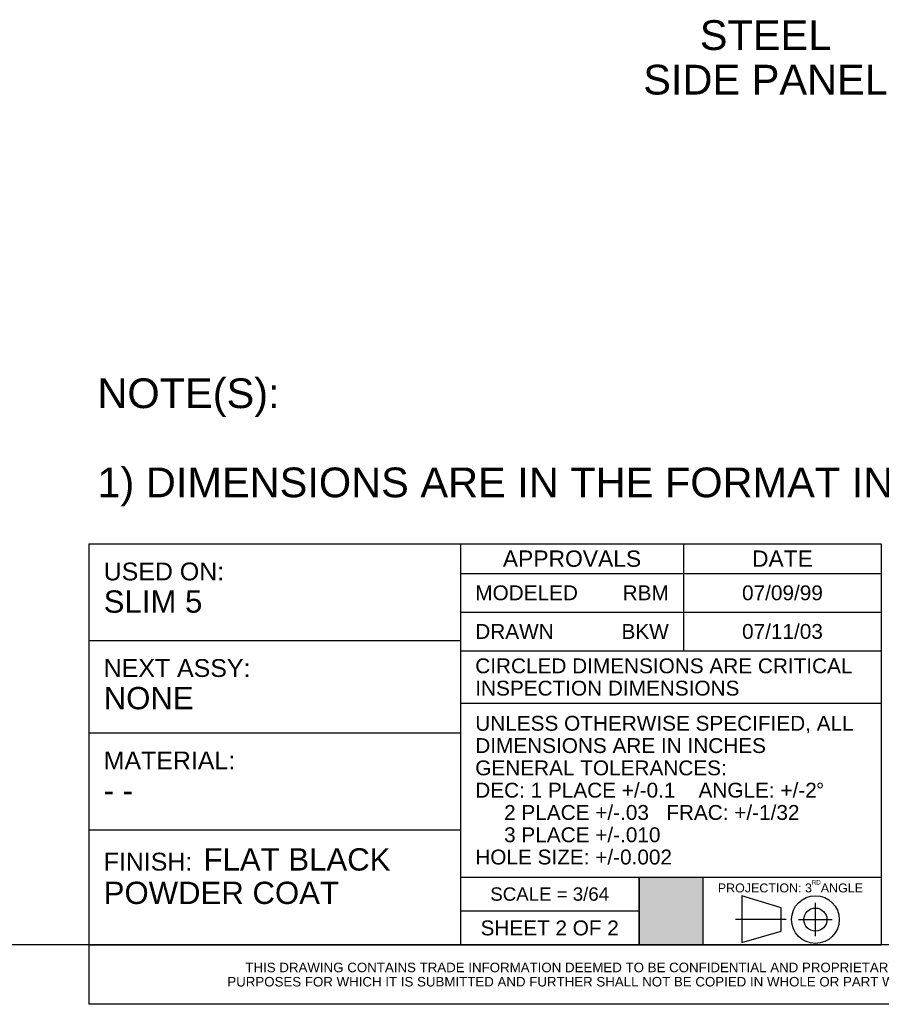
# Model space of a CAD drawing. Header units: inches. Extents: x 4 to 212, y 4 to 137.
# Tile 2 of 9: x 142 to 179, y 4 to 46. Entities that reach past the tile are written whole.
import ezdxf
from ezdxf.enums import TextEntityAlignment as Align

# ---------------------------------------------------------------- set-up
doc = ezdxf.new("R2010")
doc.units = ezdxf.units.IN
doc.header["$LTSCALE"] = 11.968
doc.header["$MEASUREMENT"] = 0
doc.linetypes.add('CENTER', pattern=[0.6, 0.375, -0.075, 0.075, -0.075])
doc.layers.get('0').update_dxf_attribs({"linetype": 'CONTINUOUS'})
doc.layers.add('09_ALL_DETAIL_ITEMS', color=7, linetype='CONTINUOUS')
doc.styles.get("Standard").update_dxf_attribs({"font": 'arial.ttf'})
doc.styles.add('TEXTSTYLE_1', font='gdt_____.ttf', dxfattribs={"width": 0.8})

msp = doc.modelspace()

# ---------------------------------------------------------------- hatches: boundary and pattern name
at = {"linetype": 'Continuous'}
msp.add_hatch(color=7, dxfattribs=at).paths.add_polyline_path([(168.768, 6.3947), (168.768, 9.3184), (171.52, 9.3184), (171.52, 6.3947)])

# ---------------------------------------------------------------- linework, layer by layer
at = {"color": 7, "linetype": 'Continuous'}
for p, q in [((145.0752, 23.6652), (161.0752, 23.6652)), ((145.0752, 23.6652), (145.0752, 6.4)), ((161.0752, 23.6736), (179.2, 23.6736)), ((161.0752, 23.6736), (161.0752, 6.4)), ((161.0752, 23.6652), (161.0752, 6.4)), ((170.688, 23.6736), (170.688, 19.0656)), ((179.2, 23.6736), (179.2, 6.4)), ((161.0752, 22.3936), (179.2, 22.3936)), ((161.0752, 20.7296), (179.2, 20.7296)), ((145.0752, 19.5064), (161.0752, 19.5064)), ((161.0752, 19.0656), (179.2, 19.0656)), ((161.0752, 16.8064), (179.2, 16.8064)), ((145.0752, 15.5264), (161.0752, 15.5264)), ((145.0752, 11.36), (161.0752, 11.36)), ((161.0752, 9.3184), (179.2, 9.3184)), ((168.768, 9.3184), (168.768, 6.4)), ((168.768, 9.3184), (171.52, 9.3184)), ((168.768, 6.3947), (168.768, 9.3184)), ((171.52, 9.3184), (171.52, 6.4)), ((171.52, 9.3184), (171.52, 6.3947)), ((173.1894, 8.5183), (173.1875, 6.5029)), ((174.8831, 7.9882), (173.1894, 8.5183)), ((161.0752, 7.8592), (168.768, 7.8592)), ((174.8822, 6.9913), (174.8831, 7.9882)), ((173.1875, 6.5029), (174.895, 6.9913)), ((211.2, 6.4), (3.84, 6.4)), ((145.0752, 6.4), (161.0752, 6.4)), ((211.2, 6.4), (145.0752, 6.4)), ((145.0752, 6.4), (145.0752, 3.84)), ((161.0752, 6.4), (179.2, 6.4)), ((171.52, 6.3947), (168.768, 6.3947)), ((211.2, 3.84), (145.0752, 3.84))]:
    msp.add_line(p, q, dxfattribs=at)
at = {"color": 7, "linetype": 'CENTER'}
for p, q in [((176.3608, 6.7676), (176.3622, 8.2084)), ((175.1007, 7.4935), (172.9246, 7.4954)), ((175.6411, 7.4887), (177.0819, 7.4873))]:
    msp.add_line(p, q, dxfattribs=at)
at = {"color": 7, "linetype": 'Continuous'}
for radius in [1.027, 0.4984]:
    msp.add_circle((176.3615, 7.488), radius, dxfattribs=at)

# ---------------------------------------------------------------- texts
at = {"layer": '09_ALL_DETAIL_ITEMS', "color": 7, "linetype": 'Continuous'}
for s, height, p in [('STEEL', 1.28, (174.216, 44.9415)), ('SIDE PANEL', 1.28, (174.216, 43.0215)), ('APPROVALS', 0.704, (165.8816, 22.6816)), ('DATE', 0.704, (174.944, 22.6816)), ('07/09/99', 0.64, (174.944, 21.2416)), ('07/11/03', 0.64, (174.944, 19.5776)), ('3/64', 0.576, (166.6956, 8.3008)), ('SCALE = ', 0.576, (164.139, 8.3008)), ('SHEET ', 0.64, (163.5571, 6.8096)), ('2', 0.64, (165.4165, 6.8096)), (' OF ', 0.64, (166.5323, 6.8096)), ('2', 0.64, (167.6481, 6.8096)), ('THIS DRAWING CONTAINS TRADE INFORMATION DEEMED TO BE CONFIDENTIAL AND PROPRIETARY PROPERTY OF MIDDLE ATLANTIC PRODUCTS, INC. AND IS TO BE USED ONLY FOR THE ', 0.4096, (178.1376, 5.2224)), ('PURPOSES FOR WHICH IT IS SUBMITTED AND FURTHER SHALL NOT BE COPIED IN WHOLE OR PART WITHOUT WRITTEN PERMISSION FIRST OBTAINED FROM MIDDLE ATLANTIC PRODUCTS, INC.', 0.4096, (178.1376, 4.608))]:
    msp.add_text(s, height=height, dxfattribs=at).set_placement(p, align=Align.CENTER)
for s, height, p in [('NOTE(S):', 1.28, (145.4441, 29.5165)), ('1) DIMENSIONS ARE IN THE FORMAT IN [MM]', 1.28, (145.4441, 25.6765)), ('USED ON:', 0.768, (145.7152, 22.0972)), ('SLIM 5', 0.96, (145.7152, 20.7052)), ('MODELED', 0.64, (161.7152, 21.2416)), ('DRAWN', 0.64, (161.7152, 19.5776)), ('NEXT ASSY:', 0.768, (145.7152, 17.9384)), ('CIRCLED DIMENSIONS ARE CRITICAL ', 0.64, (161.7152, 18.096)), ('NONE', 0.96, (145.7152, 16.5464)), ('INSPECTION DIMENSIONS', 0.64, (161.7152, 17.136)), ('UNLESS OTHERWISE SPECIFIED, ALL', 0.64, (161.7152, 15.6224)), ('DIMENSIONS ARE IN INCHES ', 0.64, (161.7152, 14.6624)), ('MATERIAL:', 0.768, (145.7152, 13.9584)), ('GENERAL TOLERANCES: ', 0.64, (161.7152, 13.7024)), ('DEC: 1 PLACE +/-0.1    ANGLE: +/-2', 0.64, (161.7152, 12.7424)), ('- -', 0.96, (145.7152, 12.5664)), ('     2 PLACE +/-.03   FRAC: +/-1/32', 0.64, (161.7152, 11.7824)), ('     3 PLACE +/-.010', 0.64, (161.7152, 10.8224)), ('FINISH:', 0.768, (145.7152, 9.6)), ('FLAT BLACK', 0.96, (150.0158, 9.6)), ('HOLE SIZE: +/-0.002     ', 0.64, (161.7152, 9.8624)), ('POWDER COAT', 0.96, (145.7152, 8.16)), ('PROJECTION: 3', 0.384, (172.16, 8.6592)), ('RD', 0.192, (176.207, 8.9952)), ('ANGLE', 0.384, (176.5938, 8.6592))]:
    msp.add_text(s, height=height, dxfattribs=at).set_placement(p)
for s, p in [('RBM', (170.048, 21.2416)), ('BKW', (170.048, 19.5776))]:
    msp.add_text(s, height=0.64, dxfattribs=at).set_placement(p, align=Align.RIGHT)
at = {"layer": '09_ALL_DETAIL_ITEMS', "color": 7, "linetype": 'Continuous', "style": 'TEXTSTYLE_1'}
msp.add_text('~', height=0.64, dxfattribs=at).set_placement((176.3948, 12.7424))

doc.saveas('drawing.dxf')
